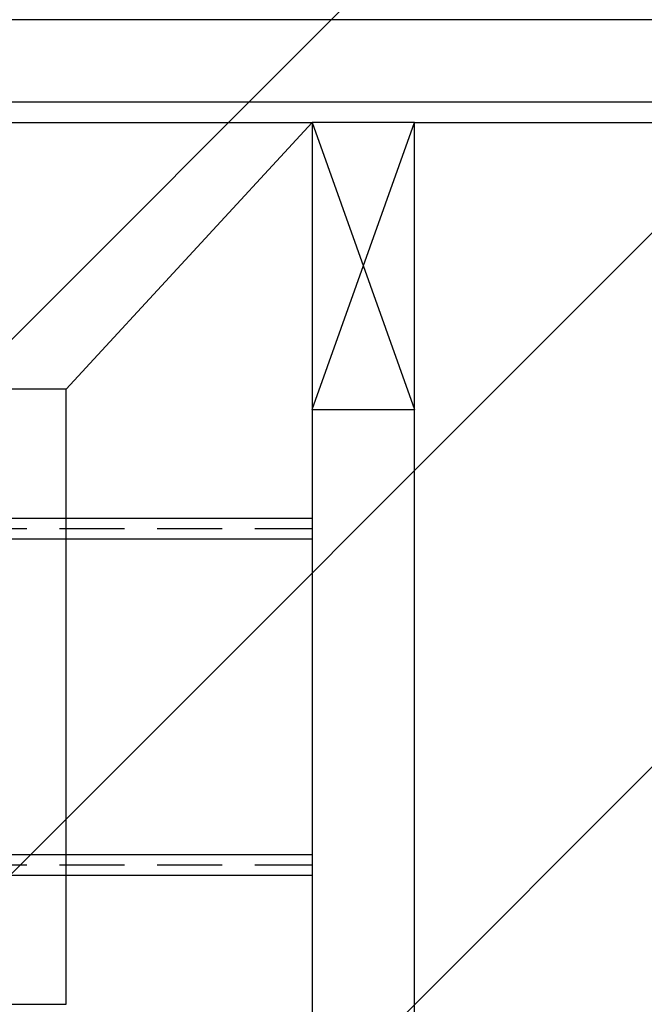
# Model space of a CAD drawing. Header units: centimetres. Extents: x -228435 to 111511, y -89367 to 428125.
# Tile 192 of 219: x -68353 to -66830, y 99900 to 102300. Entities that reach past the tile are written whole.
import ezdxf

# ---------------------------------------------------------------- set-up
doc = ezdxf.new("R2010")
doc.units = ezdxf.units.CM
doc.header["$LTSCALE"] = 50
doc.linetypes.add('DASHDOT2', pattern=[12.7, 6.35, -3.175, 0, -3.175])
doc.linetypes.add('HIDDEN2', pattern=[4.7625, 3.175, -1.5875])
for name, color, linetype in [('ARCH_INFO_OSIE_IST', 8, 'DASHDOT2'), ('ARCH_MUROWANE_IST', 8, 'Continuous'), ('ARCH_POMOCNICZE_IST', 8, 'HIDDEN2'), ('ARCH_WIDOK_IST', 8, 'Continuous'), ('Osie rzutów$0$ARCH_INFO_OSIE_OPISY_IST', 8, 'Continuous')]:
    doc.layers.add(name, color=color, linetype=linetype)
doc.layers.add('ARCH_WIDOK', color=8, linetype='Continuous', lineweight=13)
doc.layers.add('EL_Przejścia', color=8, linetype='Continuous', lineweight=25)

# ---------------------------------------------------------------- blocks, each defined once
blk = doc.blocks.new('Osie rzutów')
at = {"layer": 'ARCH_INFO_OSIE_IST', "ltscale": 10}
blk.add_line((4436.04, 14710), (7599.14, 14710), dxfattribs=at)

msp = doc.modelspace()

# ---------------------------------------------------------------- hatches: boundary and pattern name
at = {"layer": 'ARCH_WIDOK'}
h = msp.add_hatch(dxfattribs=at)
h.set_pattern_fill('ANSI31', color=256, scale=290, style=0)
h.set_pattern_definition([(45, (-121140, -45000), (-651.0686, 651.0686), [])])
h.paths.add_polyline_path([(-71740, 89100), (-71740, 102700), (-71190, 102700), (-71190, 105100), (-64590, 105100), (-64590, 89100)])

# ---------------------------------------------------------------- linework, layer by layer
at = {"layer": 'ARCH_MUROWANE_IST', "ltscale": 4, "elevation": 630}
for points in [[(-70940, 102300), (-70940, 102050), (-67640, 102050)], [(-67390, 102050), (-65340, 102050), (-65340, 102300), (-70790, 102300)], [(-67640, 91900), (-67390, 91900), (-67390, 102050)], [(-67640, 102050), (-67640, 99250)]]:
    msp.add_lwpolyline(points, dxfattribs=at)
at = {"layer": 'ARCH_POMOCNICZE_IST'}
for p, q in [((-71590, 101060, 630), (-67640, 101060, 630)), ((-71590, 100240, 630), (-67640, 100240, 630))]:
    msp.add_line(p, q, dxfattribs=at)
at = {"layer": 'ARCH_WIDOK_IST'}
for p, q in [((-68240, 101400, 630), (-67640, 102050, 630)), ((-71590, 101085, 630), (-67640, 101085, 630)), ((-71590, 101035, 630), (-67640, 101035, 630)), ((-71590, 100265, 630), (-67640, 100265, 630)), ((-71590, 100215, 630), (-67640, 100215, 630))]:
    msp.add_line(p, q, dxfattribs=at)
at = {"layer": 'ARCH_WIDOK_IST', "elevation": 630}
msp.add_lwpolyline([(-70640, 99900), (-68240, 99900), (-68240, 101400), (-70640, 101400)], close=True, dxfattribs=at)
at = {"layer": 'EL_Przejścia'}
for p, q in [((-67640, 102050, 630), (-67390, 101350, 630)), ((-67640, 101350, 630), (-67390, 102050, 630))]:
    msp.add_line(p, q, dxfattribs=at)
at = {"layer": 'EL_Przejścia', "elevation": 630}
msp.add_lwpolyline([(-67640, 102050), (-67640, 101350), (-67390, 101350), (-67390, 102050), (-67640, 102050)], dxfattribs=at)

# ---------------------------------------------------------------- block references
at = {"layer": 'Osie rzutów$0$ARCH_INFO_OSIE_OPISY_IST', "xscale": 10, "yscale": 10, "zscale": 10}
msp.add_blockref('Osie rzutów', (-121140, -45000, 630), dxfattribs=at)

doc.saveas('drawing.dxf')
